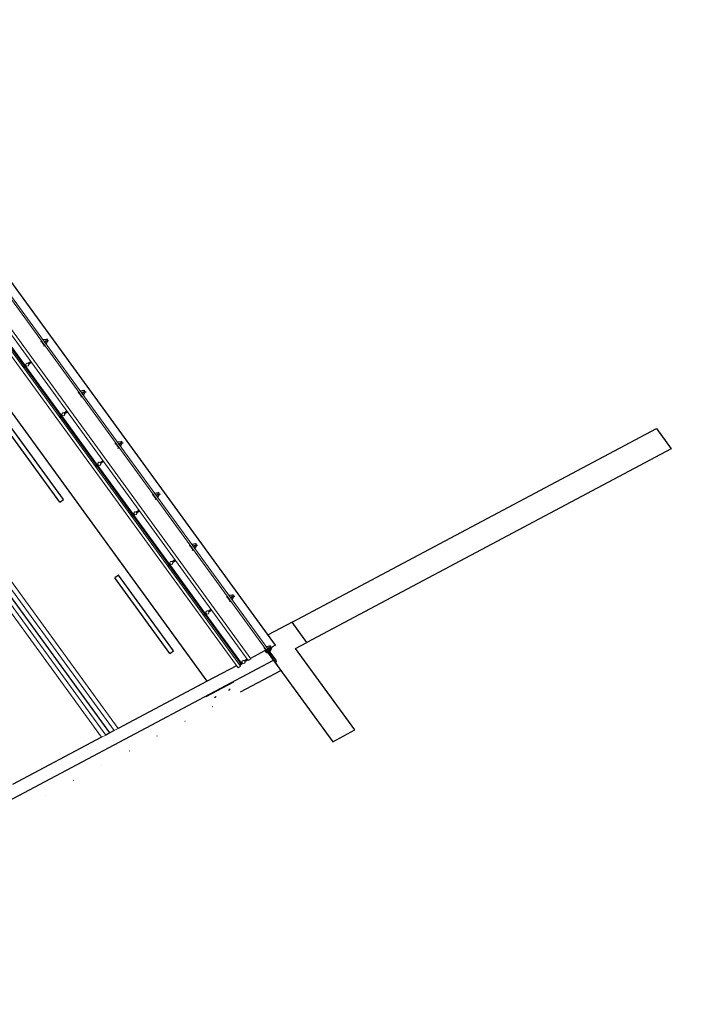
# Model space of a CAD drawing. Header units: metres. Extents: x 102781.1 to 102867.4, y 404261.5 to 404348.4.
# Tile 5 of 11: x 102845.7 to 102867.4, y 404273.4 to 404304.9. Entities that reach past the tile are written whole.
import ezdxf

# ---------------------------------------------------------------- set-up
doc = ezdxf.new("R2010")
doc.units = ezdxf.units.M
doc.layers.get('0').update_dxf_attribs({"color": 170})
for name, color, linetype, lineweight in [('N-CO-BC-BETONVORM-G', 170, 'Continuous', 25), ('N-CO-BC-BETONVORM-G-1', 170, 'Continuous', 25), ('N-CO-HC-HOUTVORM-G', 170, 'Continuous', 18), ('N-CO-KC-KUNSTSTOFVORM-G', 170, 'Continuous', 18), ('N-CO-SC-STAALVORM-G', 170, 'Continuous', 25), ('N-CO-SC-STAALVORM-G-2', 170, 'Continuous', 18)]:
    doc.layers.add(name, color=color, linetype=linetype, lineweight=lineweight)

# ---------------------------------------------------------------- blocks, each defined once
blk = doc.blocks.new('Railing - Leuningstijl_Rechts-3795963-N_A_P_')
at = {"layer": 'N-CO-BC-BETONVORM-G-1'}
for p, q in [((-0.015, 0.077), (-0.04, 0.088)), ((-0.04, -0.088), (-0.04, 0.005)), ((0.17, 0.025), (0.195, 0.04)), ((-0.04, -0.088), (-0.015, -0.077)), ((0, -0.128), (-0.04, -0.088)), ((0.195, -0.04), (0.057, -0.113)), ((0.17, -0.025), (0.195, -0.04)), ((0.195, -0.028), (0.195, -0.04))]:
    blk.add_line(p, q, dxfattribs=at)
at = {"layer": 'N-CO-SC-STAALVORM-G'}
for p, q in [((0, 0.093), (-0.015, 0.077)), ((-0.015, 0.077), (-0.015, -0.077)), ((0, 0), (0, -0.116)), ((0, 0), (0.028, 0)), ((0.028, 0), (0.049, 0)), ((0.049, 0.01), (0.098, 0.01)), ((0.17, 0.025), (0.057, 0.085)), ((0.057, -0.116), (0.057, 0)), ((0.098, 0.01), (0.128, 0.01)), ((0.128, 0.01), (0.128, -0.01)), ((0.17, -0.025), (0.17, 0.025)), ((-0.015, -0.077), (0, -0.093)), ((0, -0.116), (0, -0.451)), ((0.098, -0.01), (0.049, -0.01)), ((0.057, -0.085), (0.17, -0.025)), ((0.057, -0.451), (0.057, -0.116)), ((0.128, -0.01), (0.098, -0.01))]:
    blk.add_line(p, q, dxfattribs=at)
for points, knots in [([(0.028, -0.132), (0.026, -0.132), (0.021, -0.132), (0.015, -0.13), (0.011, -0.129), (0.008, -0.127), (0.006, -0.126), (0.004, -0.124), (0.002, -0.122), (0.001, -0.12), (0, -0.118), (0, -0.116), (0, -0.116)], [-1, -1, -1, -1, -0.9166667, -0.8333333, -0.7916667, -0.75, -0.7083333, -0.6666667, -0.625, -0.5833333, -0.5416667, -0.5, -0.5, -0.5, -0.5]), ([(0.057, -0.116), (0.057, -0.116), (0.057, -0.118), (0.056, -0.12), (0.055, -0.122), (0.053, -0.124), (0.051, -0.126), (0.049, -0.127), (0.046, -0.129), (0.042, -0.13), (0.036, -0.132), (0.031, -0.132), (0.028, -0.132)], [-0.5, -0.5, -0.5, -0.5, -0.4583333, -0.4166667, -0.375, -0.3333333, -0.2916667, -0.25, -0.2083333, -0.1666667, -0.0833333, 0, 0, 0, 0]), ([(0, -0.451), (0, -0.453), (0, -0.457), (0.001, -0.463), (0.002, -0.47), (0.003, -0.474), (0.005, -0.478), (0.006, -0.482), (0.008, -0.485), (0.01, -0.488), (0.012, -0.491), (0.014, -0.493), (0.016, -0.495), (0.018, -0.497), (0.022, -0.499), (0.026, -0.5), (0.028, -0.5)], [0.5, 0.5, 0.5, 0.5, 0.5416667, 0.5833333, 0.625, 0.6666667, 0.6875, 0.7083333, 0.75, 0.7708333, 0.7916667, 0.8333333, 0.8541667, 0.875, 0.9166667, 1, 1, 1, 1]), ([(0.028, -0.5), (0.031, -0.5), (0.035, -0.499), (0.039, -0.497), (0.041, -0.495), (0.043, -0.493), (0.045, -0.491), (0.047, -0.488), (0.049, -0.485), (0.051, -0.482), (0.052, -0.478), (0.054, -0.474), (0.055, -0.47), (0.056, -0.463), (0.057, -0.457), (0.057, -0.453), (0.057, -0.451)], [0, 0, 0, 0, 0.0833333, 0.125, 0.1458333, 0.1666667, 0.2083333, 0.2291667, 0.25, 0.2916667, 0.3125, 0.3333333, 0.375, 0.4166667, 0.4583333, 0.5, 0.5, 0.5, 0.5])]:
    blk.add_open_spline(points, degree=3, knots=knots, dxfattribs=at)
blk = doc.blocks.new('Railing - Leuningstijl-V71-N_A_P_')
at = {"layer": 'N-CO-BC-BETONVORM-G-1'}
for p, q in [((-0.015, 0.077), (-0.04, 0.088)), ((0.17, 0.025), (0.195, 0.04)), ((-0.04, -0.088), (-0.015, -0.077)), ((0.17, -0.025), (0.195, -0.04))]:
    blk.add_line(p, q, dxfattribs=at)
at = {"layer": 'N-CO-SC-STAALVORM-G'}
for p, q in [((0, 0.093), (-0.015, 0.077)), ((-0.015, 0.077), (-0.015, -0.077)), ((0.049, 0.01), (0.098, 0.01)), ((0.17, 0.025), (0.057, 0.085)), ((0.098, 0.01), (0.128, 0.01)), ((0.128, 0.01), (0.128, -0.01)), ((0.17, -0.025), (0.17, 0.025)), ((-0.015, -0.077), (0, -0.093)), ((0.098, -0.01), (0.049, -0.01)), ((0.057, -0.085), (0.17, -0.025)), ((0.128, -0.01), (0.098, -0.01))]:
    blk.add_line(p, q, dxfattribs=at)
blk = doc.blocks.new('Railing - Railing-4101413-N_A_P_')
at = {"layer": 'N-CO-SC-STAALVORM-G-2'}
for p, q in [((-0.093, 31.78), (-64.941, 31.78)), ((-64.941, 31.723), (-0.093, 31.723)), ((-0.093, 31.772), (-0.093, 31.723))]:
    blk.add_line(p, q, dxfattribs=at)
at = {"rotation": 89.99999999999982}
for name, p in [('Railing - Leuningstijl-V71-N_A_P_', (-12.252, 31.723)), ('Railing - Leuningstijl-V71-N_A_P_', (-10.225, 31.723)), ('Railing - Leuningstijl-V71-N_A_P_', (-8.199, 31.723)), ('Railing - Leuningstijl-V71-N_A_P_', (-6.172, 31.723)), ('Railing - Leuningstijl-V71-N_A_P_', (-4.146, 31.723)), ('Railing - Leuningstijl-V71-N_A_P_', (-2.119, 31.723)), ('Railing - Leuningstijl_Rechts-3795963-N_A_P_', (-0.093, 31.723))]:
    blk.add_blockref(name, p, dxfattribs=at)
blk = doc.blocks.new('AG_SF_Dek rijbaan - AG_SF_Dek rijbaan-3757014-N_A_P_')
at = {"layer": 'N-CO-BC-BETONVORM-G-1'}
for p, q in [((-5.95, 65.698), (-5.815, 65.679)), ((-5.95, 65.698), (-5.95, 0.85)), ((-5.58, 65.646), (-5.05, 65.57)), ((-4.95, 65.556), (-4.87, 65.544)), ((-4.73, 65.524), (-4.72, 65.523)), ((-4.72, 63.579), (-4.72, 65.523)), ((-4.72, 65.523), (-4.696, 65.519)), ((-4.696, 63.579), (-4.696, 65.519)), ((-4.696, 65.519), (-4.65, 65.513)), ((-4.55, 65.498), (-3.5, 65.348)), ((-3.5, 65.348), (-0.3, 64.891)), ((-3.5, 65.348), (-3.5, 0.5)), ((-0.15, 64.87), (0, 64.848)), ((0, 64.848), (0.15, 64.827)), ((0, 64.848), (0, 0)), ((0.3, 64.806), (3.5, 64.349)), ((-3.05, 63.926), (-3.2, 63.926)), ((-3.2, 63.926), (-3.2, 60.926)), ((-3.05, 63.926), (-3.05, 60.926)), ((-4.72, 61.615), (-4.72, 63.56)), ((-4.696, 61.615), (-4.696, 63.56)), ((-4.72, 59.65), (-4.72, 61.596)), ((-4.696, 59.65), (-4.696, 61.596)), ((-3.2, 60.926), (-3.05, 60.926)), ((-4.72, 57.686), (-4.72, 59.632)), ((-4.696, 57.686), (-4.696, 59.632)), ((-3.05, 57.926), (-3.2, 57.926)), ((-3.2, 57.926), (-3.2, 54.926)), ((-3.05, 57.926), (-3.05, 54.926)), ((-4.72, 55.722), (-4.72, 57.667)), ((-4.696, 55.722), (-4.696, 57.667)), ((-4.72, 53.757), (-4.72, 55.703)), ((-4.696, 53.757), (-4.696, 55.703)), ((-4.72, 51.793), (-4.72, 53.739)), ((-4.696, 51.793), (-4.696, 53.738))]:
    blk.add_line(p, q, dxfattribs=at)
at = {"layer": 'N-CO-HC-HOUTVORM-G'}
for p, q in [((-5.05, 65.584), (-5.05, 0.636)), ((-5.05, 65.584), (-4.95, 65.584)), ((-4.95, 65.584), (-4.95, 0.636)), ((-4.65, 65.584), (-4.55, 65.584)), ((-4.65, 0.636), (-4.65, 65.584)), ((-4.55, 0.636), (-4.55, 65.584))]:
    blk.add_line(p, q, dxfattribs=at)
for centre, start, end in [((-4.8, 65.534), 90, 180), ((-4.8, 65.534), 180, 270), ((-4.8, 65.534), 0, 90), ((-4.8, 65.534), 270, 360), ((-4.8, 63.57), 90, 180), ((-4.8, 63.57), 180, 270), ((-4.8, 63.57), 0, 90), ((-4.8, 63.57), 270, 360), ((-4.8, 61.605), 90, 180), ((-4.8, 61.605), 180, 270), ((-4.8, 61.605), 0, 90), ((-4.8, 61.605), 270, 0), ((-4.8, 59.641), 90, 180), ((-4.8, 59.641), 0, 90), ((-4.8, 59.641), 180, 270), ((-4.8, 59.641), 270, 0), ((-4.8, 57.677), 90, 180), ((-4.8, 57.677), 180, 270), ((-4.8, 57.677), 0, 90), ((-4.8, 57.677), 270, 0), ((-4.8, 55.712), 90, 180), ((-4.8, 55.712), 180, 270), ((-4.8, 55.712), 0, 90), ((-4.8, 55.712), 270, 0), ((-4.8, 53.748), 90, 180), ((-4.8, 53.748), 180, 270), ((-4.8, 53.748), 0, 90), ((-4.8, 53.748), 270, 0)]:
    blk.add_arc(centre, 0.05, start, end, dxfattribs=at)
at = {"layer": 'N-CO-KC-KUNSTSTOFVORM-G'}
for p, q in [((-0.3, 64.891), (-0.15, 64.87)), ((-0.3, 64.891), (-0.3, 0.043)), ((-0.15, 64.87), (-0.15, 0.021)), ((0.15, 64.827), (0.3, 64.806)), ((0.15, 64.827), (0.15, -0.021)), ((0.3, 64.806), (0.3, -0.043))]:
    blk.add_line(p, q, dxfattribs=at)
at = {"layer": 'N-CO-SC-STAALVORM-G'}
for p, q in [((-5.047, 65.544), (-5.05, 65.544)), ((-5.05, 65.524), (-5.047, 65.524)), ((-4.849, 65.544), (-4.95, 65.544)), ((-4.95, 65.524), (-4.849, 65.524)), ((-4.65, 65.544), (-4.751, 65.544)), ((-4.751, 65.524), (-4.65, 65.524)), ((-4.849, 63.58), (-4.95, 63.58)), ((-4.95, 63.56), (-4.849, 63.56)), ((-4.65, 63.58), (-4.751, 63.58)), ((-4.751, 63.56), (-4.65, 63.56)), ((-5.047, 61.615), (-5.05, 61.615)), ((-5.05, 61.595), (-5.047, 61.595)), ((-4.849, 61.615), (-4.95, 61.615)), ((-4.95, 61.595), (-4.849, 61.595)), ((-4.65, 61.615), (-4.751, 61.615)), ((-4.751, 61.595), (-4.65, 61.595)), ((-5.047, 59.651), (-5.05, 59.651)), ((-4.849, 59.651), (-4.95, 59.651)), ((-4.65, 59.651), (-4.751, 59.651)), ((-5.05, 59.631), (-5.047, 59.631)), ((-4.95, 59.631), (-4.849, 59.631)), ((-4.751, 59.631), (-4.65, 59.631)), ((-5.047, 57.687), (-5.05, 57.687)), ((-5.05, 57.667), (-5.047, 57.667)), ((-4.849, 57.687), (-4.95, 57.687)), ((-4.95, 57.667), (-4.849, 57.667)), ((-4.65, 57.687), (-4.751, 57.687)), ((-4.751, 57.667), (-4.65, 57.667)), ((-5.047, 55.722), (-5.05, 55.722)), ((-5.05, 55.702), (-5.047, 55.702)), ((-4.849, 55.722), (-4.95, 55.722)), ((-4.95, 55.702), (-4.849, 55.702)), ((-4.65, 55.722), (-4.751, 55.722)), ((-4.751, 55.702), (-4.65, 55.702)), ((-5.047, 53.758), (-5.05, 53.758)), ((-5.05, 53.738), (-5.047, 53.738)), ((-4.848, 53.758), (-4.95, 53.758)), ((-4.95, 53.738), (-4.848, 53.738)), ((-4.65, 53.758), (-4.752, 53.758)), ((-4.752, 53.738), (-4.65, 53.738))]:
    blk.add_line(p, q, dxfattribs=at)
blk = doc.blocks.new('AG_WA_Wand zuid beton - AG_WA_Wand zuid beton-4042636-N_A_P_')
at = {"layer": 'N-CO-BC-BETONVORM-G-1'}
for p, q in [((-0.33, 32.916), (1.536, 46.016)), ((2.344, 46.016), (0.478, 32.916)), ((1.536, 46.016), (2.344, 46.016)), ((-0.33, 32.916), (-0.453, 32.053)), ((0.478, 32.916), (-0.33, 32.916)), ((0.421, 32.513), (0.478, 32.916)), ((3.653, 32.514), (0.421, 32.513)), ((3.539, 31.714), (3.653, 32.514)), ((-1.294, 20.482), (0.307, 31.713)), ((0.025, 31.713), (3.539, 31.714)), ((0.025, 31.713), (0.307, 31.713)), ((0.307, 31.713), (0.711, 31.713)), ((0.504, 30.264), (0.711, 31.713)), ((0.362, 29.264), (0.363, 29.271)), ((0.219, 28.264), (0.22, 28.271)), ((0.077, 27.264), (0.078, 27.271)), ((-0.066, 26.264), (-0.065, 26.271)), ((-0.208, 25.264), (-0.207, 25.271)), ((-0.351, 24.264), (-0.35, 24.271)), ((-0.493, 23.264), (-0.492, 23.271)), ((-1.305, 17.569), (-0.776, 21.276)), ((-1.692, 20.525), (-1.616, 21.052)), ((-2.113, 17.569), (-1.725, 20.287)), ((-1.709, 17.569), (-1.302, 20.425)), ((-2.517, 17.569), (-2.149, 20.153)), ((-1.709, 17.569), (-2.113, 17.569)), ((-1.305, 17.569), (-1.709, 17.569))]:
    blk.add_line(p, q, dxfattribs=at)

msp = doc.modelspace()

# ---------------------------------------------------------------- linework, layer by layer
at = {"layer": 'N-CO-BC-BETONVORM-G'}
msp.add_line((102852.54, 404283.706), (102851.656, 404283.238), dxfattribs=at)
for centre, major_axis, start_param, end_param in [((102851.951, 404283.257), (-0.0134, 0.024), 3.121146, 4.168344), ((102851.951, 404283.257), (-0.0114, 0.0278), 3.239443, 4.286641), ((102852.397, 404283.493), (0.0203, 0.0221), 3.325221, 4.372418), ((102852.397, 404283.493), (0.0041, 0.0272), 2.730673, 3.777871), ((102852.397, 404283.493), (-0.0018, 0.0274), 3.564397, 4.611594), ((102852.397, 404283.493), (-0.006, 0.0294), 3.426742, 4.47394), ((102851.951, 404283.257), (0.0019, 0.0299), 2.645369, 3.692567), ((102851.951, 404283.257), (0.0027, 0.0274), 2.680839, 3.728037)]:
    msp.add_ellipse(centre, major_axis=major_axis, ratio=1, start_param=start_param, end_param=end_param, dxfattribs=at)

# ---------------------------------------------------------------- block references
for name, p, rotation in [('AG_SF_Dek rijbaan - AG_SF_Dek rijbaan-3757014-N_A_P_', (102810.411, 404334.514), 216.0531235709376), ('Railing - Railing-4101413-N_A_P_', (102828, 404266), 306.0531235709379), ('AG_WA_Wand zuid beton - AG_WA_Wand zuid beton-4042636-N_A_P_', (102828, 404266), 306.0531235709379)]:
    msp.add_blockref(name, p, dxfattribs=dict(at, rotation=rotation))

doc.saveas('drawing.dxf')
